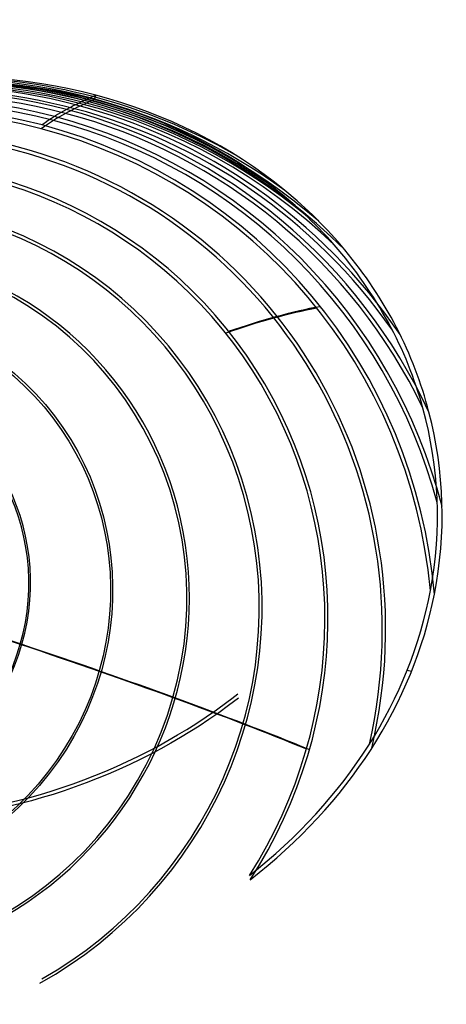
# Model space of a CAD drawing. Extents: x -334 to 592, y -3 to 481.
# Tile 26 of 37: x -154 to -50, y 241 to 481. Entities that reach past the tile are written whole.
import ezdxf

# ---------------------------------------------------------------- set-up
doc = ezdxf.new("R2010")
doc.units = 0
doc.header["$MEASUREMENT"] = 0
doc.layers.add('DEFAULT', color=178, linetype='CONTINUOUS')

msp = doc.modelspace()

# ---------------------------------------------------------------- linework, layer by layer
at = {"layer": 'DEFAULT'}
for p, q in [((-135.4016316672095, 462.5465848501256, -413.3561576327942), (-135.8345789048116, 461.4881692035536, -412.6614076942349)), ((-58.37763011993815, 321.9817217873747, -315.2373852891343), (-59.42794318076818, 322.2587631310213, -315.4698505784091))]:
    msp.add_line(p, q, dxfattribs=at)
at = {"layer": 'DEFAULT', "extrusion": (-0.036041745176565, 0.5586526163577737, 0.8286182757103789)}
msp.add_lwpolyline([(284.3863897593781, -471.3561916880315), (284.150957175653, -469.4521262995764), (283.9249784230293, -467.8030936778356), (283.4187012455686, -464.5478537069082), (282.8445260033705, -461.3584290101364), (282.2078864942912, -458.2452774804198), (281.603738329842, -455.5897111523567), (280.932309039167, -452.8933340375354), (280.1929644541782, -450.1660387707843), (279.3850704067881, -447.4177179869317), (278.5083858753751, -444.6581441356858), (277.5643762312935, -441.8965680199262), (276.5549668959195, -439.1420998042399), (275.4820832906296, -436.4038496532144), (274.3479829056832, -433.6905296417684), (273.1566674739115, -431.0101524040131), (271.9126787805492, -428.3707789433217), (270.6205586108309, -425.7804702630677), (269.2852835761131, -423.2470643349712), (267.9135243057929, -420.7775302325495), (266.5123636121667, -418.3786256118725), (265.0888843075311, -416.0571081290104), (263.809623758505, -414.061894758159), (262.466140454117, -412.0506498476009), (261.0608807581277, -410.0314705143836), (259.5962910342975, -408.0124538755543), (258.075082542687, -406.0015008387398), (256.5011321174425, -404.0056489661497), (254.878634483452, -402.0317003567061), (253.2117843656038, -400.0864571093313), (251.5049379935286, -398.1763358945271), (249.763615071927, -396.3067411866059), (247.9937555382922, -394.4829567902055), (246.2012993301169, -392.7102665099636), (244.3924662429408, -390.9936652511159), (242.5745512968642, -389.3370379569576), (240.7551072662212, -387.7440034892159), (238.9416869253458, -386.218180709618), (237.2462355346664, -384.8455661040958), (235.4907135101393, -383.4764199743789), (233.6796233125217, -382.1169773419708), (231.8174674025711, -380.7734732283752), (229.9089216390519, -379.4518973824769), (227.9594193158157, -378.1571681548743), (225.9745990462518, -376.8939134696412), (223.9600994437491, -375.6667612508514), (221.9215987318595, -374.4799665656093), (219.8654811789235, -373.3366020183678), (217.7984444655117, -372.2395218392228), (215.7271862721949, -371.1915802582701), (213.6585628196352, -370.195310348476), (211.6000262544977, -369.2520380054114), (209.5591681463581, -368.3628066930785), (207.5435800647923, -367.5286598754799), (205.5128904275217, -366.7319818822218), (203.4257955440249, -365.9574697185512), (201.2884888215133, -365.209635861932), (199.1071636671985, -364.4929927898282), (196.8881088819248, -363.8117528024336), (194.6380210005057, -363.1688451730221), (192.3637050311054, -362.5668578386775), (190.0719659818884, -362.008378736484), (187.7695344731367, -361.4956211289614), (185.4634523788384, -361.0294566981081), (183.1609915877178, -360.6104610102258), (180.869423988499, -360.2392096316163), (178.5960749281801, -359.9159264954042), (176.3484669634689, -359.6395383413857), (174.1341677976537, -359.4086749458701), (171.9607451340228, -359.2219660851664), (169.5960834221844, -359.0638412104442), (167.1804742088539, -358.9499661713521), (164.7218688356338, -358.8829709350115), (162.2282186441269, -358.8654854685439), (159.7074737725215, -358.8997692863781), (157.1675793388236, -358.9865365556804), (154.6164791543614, -359.1260992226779), (152.0621170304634, -359.3187692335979), (149.5122176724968, -359.5644801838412), (146.9743693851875, -359.8616295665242), (144.4563113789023, -360.208225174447), (141.9657828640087, -360.6022748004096), (139.5104572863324, -361.0413961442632), (137.0977669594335, -361.5217765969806), (134.7350893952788, -362.0392784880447), (132.4298021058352, -362.5897641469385), (129.7943305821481, -363.2753490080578), (127.1212764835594, -364.0321689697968), (124.4204291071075, -364.8602665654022), (121.7015777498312, -365.75968432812), (118.9743613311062, -366.7300266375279), (116.2478007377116, -367.7690971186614), (113.5307582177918, -368.8742371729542), (110.8320960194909, -370.0427882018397), (108.160253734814, -371.2717519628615), (105.5228992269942, -372.556416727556), (102.9277371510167, -373.8915536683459), (100.382472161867, -375.2719339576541), (97.89457496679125, -376.6919084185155), (95.47064852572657, -378.144268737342), (93.11709587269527, -379.6214473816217), (90.84032004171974, -381.1158768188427), (88.22282533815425, -382.9174716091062), (85.5974460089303, -384.8173375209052), (82.97534911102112, -386.8117075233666), (81.6690212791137, -387.8431543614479), (80.17903161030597, -389.0518000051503)], dxfattribs=at)
at = {"layer": 'DEFAULT', "extrusion": (-0.03604174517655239, 0.5586526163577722, 0.8286182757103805)}
msp.add_lwpolyline([(80.0647745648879, -387.7705043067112), (82.56727446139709, -385.7831104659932), (85.08162577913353, -383.8790820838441), (87.59809885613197, -382.0616325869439), (90.10696403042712, -380.3339754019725), (92.40400230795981, -378.8235990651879), (94.77858199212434, -377.3306302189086), (97.22424492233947, -375.8627149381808), (99.73453293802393, -374.4274992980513), (102.3027855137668, -373.0322663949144), (104.9214640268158, -371.6827242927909), (107.5827931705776, -370.3841565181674), (110.2789976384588, -369.1418465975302), (113.0023391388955, -367.960555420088), (115.7442986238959, -366.8433132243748), (118.495929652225, -365.7928075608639), (121.248285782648, -364.8117259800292), (123.9922600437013, -363.9022891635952), (126.718120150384, -363.0648991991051), (129.4159816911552, -362.2995157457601), (132.0759602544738, -361.606098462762), (134.4034873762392, -361.0490813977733), (136.7889864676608, -360.5253871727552), (139.2250090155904, -360.0391987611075), (141.7041065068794, -359.5946991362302), (144.2187748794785, -359.1957426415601), (146.7612657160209, -358.8447379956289), (149.3237639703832, -358.5436997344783), (151.898454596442, -358.2946423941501), (154.4776750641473, -358.0991865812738), (157.0536244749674, -357.9574007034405), (159.6182802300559, -357.8689709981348), (162.1636197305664, -357.8335837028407), (164.6816189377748, -357.8505186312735), (167.1642482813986, -357.9174942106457), (169.6034768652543, -358.0318545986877), (171.9912737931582, -358.1909439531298), (174.1862963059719, -358.3790035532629), (176.4226035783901, -358.6116798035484), (178.6925520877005, -358.8903591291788), (180.9884983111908, -359.2164279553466), (183.3028443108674, -359.5909725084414), (185.6281912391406, -360.0137679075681), (187.957194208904, -360.4842339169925), (190.2825083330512, -361.0017903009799), (192.5970212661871, -361.565557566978), (194.8939350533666, -362.1733004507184), (197.1663763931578, -362.8224050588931), (199.4074719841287, -363.5102574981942), (201.610458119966, -364.2338989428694), (203.7689830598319, -364.9890739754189), (205.8767914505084, -365.7712238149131), (207.9276279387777, -366.5757896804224), (209.9632018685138, -367.4182238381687), (212.0242806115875, -368.3163157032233), (214.1031958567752, -369.2690122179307), (216.1922792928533, -370.2752603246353), (218.2840035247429, -371.333721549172), (220.3714434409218, -372.4418375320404), (222.4478341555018, -373.5967253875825), (224.5064107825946, -374.7955022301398), (226.5407252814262, -376.0350646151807), (228.5450432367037, -377.3111142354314), (230.5136702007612, -378.618975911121), (232.4409117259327, -379.9539744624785), (234.3212809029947, -381.3111412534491), (236.150056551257, -382.6844249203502), (237.9226928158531, -384.0675261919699), (239.6346438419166, -385.4541457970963), (241.4654022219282, -386.9953165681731), (243.3022008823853, -388.6043799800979), (245.1374117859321, -390.2776806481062), (246.9634068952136, -392.0115631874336), (248.7728186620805, -393.8021034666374), (250.5593662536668, -395.6442561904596), (252.3170517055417, -397.5326842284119), (254.0398770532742, -399.4620504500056), (255.7222690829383, -401.4268961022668), (257.3598306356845, -403.4207400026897), (258.9483278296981, -405.436711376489), (260.4835267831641, -407.4679394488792), (261.9615149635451, -409.5073156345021), (263.3795583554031, -411.5468592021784), (264.7351908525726, -413.5783911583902), (266.0259463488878, -415.5937325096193), (267.4616519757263, -417.9378875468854), (268.8747484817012, -420.3601647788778), (270.2580860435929, -422.8537390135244), (271.604514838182, -425.4117850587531), (272.9073014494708, -428.02726443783), (274.161424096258, -430.6922619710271), (275.3623004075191, -433.3986374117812), (276.5053480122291, -436.1382505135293), (277.5865301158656, -438.9030104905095), (278.6035725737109, -441.6841210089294), (279.5545369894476, -444.4723835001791), (280.4374849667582, -447.2585993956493), (281.2509430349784, -450.0334283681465), (281.9951625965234, -452.7870041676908), (282.6707925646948, -455.5093393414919), (283.2784818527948, -458.19044643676), (283.8881237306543, -461.1749967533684), (284.4409815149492, -464.229519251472), (284.9322731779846, -467.3449516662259), (285.3572166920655, -470.5122317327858)], dxfattribs=at)
at = {"layer": 'DEFAULT', "extrusion": (-0.1754410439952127, 0.1511612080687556, 0.9728158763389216)}
msp.add_circle((-125.5615559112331, -424.5558937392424, -163.120578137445), 72.15683028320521, dxfattribs=at)
at = {"layer": 'DEFAULT', "extrusion": (-0.1754410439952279, 0.1511612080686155, 0.9728158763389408)}
msp.add_circle((-125.5615559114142, -424.5558937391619, -163.867684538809), 71.49212445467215, dxfattribs=at)
at = {"layer": 'DEFAULT', "extrusion": (-0.1754410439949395, 0.1511612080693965, 0.9728158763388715)}
msp.add_arc((-125.5615559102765, -424.5558937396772, -288.8815876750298), 145.5161273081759, 165.2808937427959, 245.4303918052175, dxfattribs=at)
at = {"layer": 'DEFAULT', "extrusion": (-0.1754410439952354, 0.1511612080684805, 0.9728158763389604)}
msp.add_arc((-125.5615559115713, -424.5558937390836, -289.1614822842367), 144.5560965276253, 166.0894436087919, 244.6218419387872, dxfattribs=at)
at = {"layer": 'DEFAULT', "extrusion": (-0.175441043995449, 0.1511612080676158, 0.9728158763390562)}
msp.add_arc((-125.5615559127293, -424.5558937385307, -297.521287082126), 147.9791708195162, 175.9165688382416, 234.7947167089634, dxfattribs=at)
at = {"layer": 'DEFAULT', "extrusion": (-0.1754410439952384, 0.1511612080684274, 0.9728158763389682)}
msp.add_arc((-125.5615559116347, -424.5558937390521, -297.791514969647), 147.0163731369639, 177.0353256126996, 233.6759599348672, dxfattribs=at)
at = {"layer": 'DEFAULT', "extrusion": (-0.1754410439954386, 0.15116120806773, 0.9728158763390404)}
msp.add_arc((-125.5615559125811, -424.5558937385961, -300.1974186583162), 148.7308230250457, 179.9057353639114, 230.8055501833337, dxfattribs=at)
at = {"layer": 'DEFAULT', "extrusion": (-0.03604174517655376, 0.5586526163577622, 0.8286182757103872)}
msp.add_arc((149.5326574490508, -511.4609216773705, -79.2314956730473), 118.2149930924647, 221.362206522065, 274.7346630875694, dxfattribs=at)
at = {"layer": 'DEFAULT', "extrusion": (-0.1754410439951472, 0.1511612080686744, 0.9728158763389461)}
msp.add_arc((-125.5615559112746, -424.5558937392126, -258.0288249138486), 135.4898973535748, 136.4636810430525, 274.2476045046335, dxfattribs=at)
at = {"layer": 'DEFAULT', "extrusion": (-0.1754410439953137, 0.1511612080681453, 0.9728158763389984)}
msp.add_arc((-125.5615559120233, -424.555893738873, -269.0915933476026), 139.3954041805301, 146.0805392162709, 264.6307463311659, dxfattribs=at)
at = {"layer": 'DEFAULT', "extrusion": (-0.1754410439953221, 0.151161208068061, 0.9728158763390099)}
msp.add_arc((-125.5615559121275, -424.5558937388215, -269.4103307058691), 138.4475609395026, 146.6264930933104, 264.0847924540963, dxfattribs=at)
at = {"layer": 'DEFAULT', "extrusion": (-0.175441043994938, 0.1511612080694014, 0.9728158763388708)}
msp.add_arc((-125.5615559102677, -424.5558937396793, -280.2703457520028), 142.9553653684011, 156.4115860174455, 254.2996995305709, dxfattribs=at)
at = {"layer": 'DEFAULT', "extrusion": (-0.1754410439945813, 0.1511612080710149, 0.9728158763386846)}
msp.add_arc((-125.5615559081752, -424.5558937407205, -300.4667485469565), 147.7677750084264, 181.2146939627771, 229.4965916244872, dxfattribs=at)
at = {"layer": 'DEFAULT', "extrusion": (-0.1754410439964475, 0.1511612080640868, 0.9728158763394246)}
msp.add_arc((-125.5615559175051, -424.5558937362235, -302.8756271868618), 149.4750409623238, 184.5510386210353, 226.1602469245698, dxfattribs=at)
at = {"layer": 'DEFAULT', "extrusion": (-0.0360417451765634, 0.5586526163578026, 0.8286182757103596)}
msp.add_arc((149.5972487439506, -511.3006626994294, -79.23149567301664), 117.0497339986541, 223.4208010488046, 272.6760685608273, dxfattribs=at)
at = {"layer": 'DEFAULT', "extrusion": (-0.1754410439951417, 0.151161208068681, 0.9728158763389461)}
msp.add_arc((-125.5615559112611, -424.5558937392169, -237.0334579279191), 126.6294960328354, 118.1721471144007, 292.5391384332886, dxfattribs=at)
at = {"layer": 'DEFAULT', "extrusion": (-0.1754410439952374, 0.1511612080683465, 0.9728158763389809)}
msp.add_arc((-125.5615559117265, -424.5558937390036, -258.3764666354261), 134.5522698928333, 136.9403366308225, 273.7709489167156, dxfattribs=at)
at = {"layer": 'DEFAULT', "extrusion": (-0.1754410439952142, 0.1511612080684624, 0.972815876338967)}
msp.add_arc((-125.5615559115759, -424.5558937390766, -280.5598792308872), 141.9981969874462, 157.0653861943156, 253.645899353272, dxfattribs=at)
at = {"layer": 'DEFAULT', "extrusion": (-0.1754410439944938, 0.151161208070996, 0.9728158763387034)}
msp.add_arc((-125.5615559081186, -424.5558937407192, -303.1440597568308), 148.5117401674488, 186.1816548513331, 224.5296306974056, dxfattribs=at)
at = {"layer": 'DEFAULT', "extrusion": (-0.1754410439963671, 0.1511612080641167, 0.9728158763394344)}
msp.add_arc((-125.5615559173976, -424.5558937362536, -305.65936086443), 150.2527604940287, 190.7145330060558, 219.9967525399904, dxfattribs=at)
at = {"layer": 'DEFAULT', "extrusion": (-0.175441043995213, 0.1511612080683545, 0.972815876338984)}
msp.add_arc((-125.5615559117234, -424.5558937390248, -305.4979787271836), 149.1699458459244, 191.8536923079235, 218.8575932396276, dxfattribs=at)
at = {"layer": 'DEFAULT', "extrusion": (-0.1754410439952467, 0.1511612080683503, 0.9728158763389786)}
msp.add_arc((-125.561555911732, -424.5558937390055, -237.4623193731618), 125.7261257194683, 118.589241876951, 292.1220436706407, dxfattribs=at)
at = {"layer": 'DEFAULT', "extrusion": (0.9455185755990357, -0.2493996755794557, 0.2092711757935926)}
msp.add_arc((-370.722226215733, -475.4650419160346, -329.8872552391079), 793.0117656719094, 9.766735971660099, 11.06493612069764, dxfattribs=at)
at = {"layer": 'DEFAULT', "extrusion": (0.9455185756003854, -0.2493996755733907, 0.2092711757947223)}
msp.add_arc((-575.1556118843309, -513.857623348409, -329.8872552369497), 1001.00000020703, 9.629204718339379, 9.947415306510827, dxfattribs=at)
at = {"layer": 'DEFAULT', "extrusion": (0.9455185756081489, -0.2493996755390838, 0.2092711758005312)}
msp.add_arc((-574.4393706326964, -518.0257943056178, -329.8872552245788), 999.9999999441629, 9.59131661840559, 9.871402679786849, dxfattribs=at)
at = {"layer": 'DEFAULT', "extrusion": (0.9455185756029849, -0.2493996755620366, 0.2092711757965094)}
msp.add_arc((-574.4393707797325, -518.0257943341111, -329.8872552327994), 1001.000000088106, 9.540404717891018, 9.871281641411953, dxfattribs=at)
at = {"layer": 'DEFAULT', "extrusion": (0.9455185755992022, -0.2493996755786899, 0.2092711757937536)}
msp.add_arc((36.81141680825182, -395.0218588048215, -329.8872552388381), 377.6159947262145, 10.95366592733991, 14.51398254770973, dxfattribs=at)
at = {"layer": 'DEFAULT', "extrusion": (0.9455185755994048, -0.2493996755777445, 0.2092711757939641)}
msp.add_arc((-370.7222262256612, -475.4650419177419, -329.8872552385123), 792.0117656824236, 9.766621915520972, 11.06500639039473, dxfattribs=at)
at = {"layer": 'DEFAULT', "extrusion": (0.9455185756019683, -0.2493996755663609, 0.2092711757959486)}
msp.add_arc((-575.1556118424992, -513.8576233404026, -329.8872552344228), 1000.000000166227, 9.629083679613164, 9.947505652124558, dxfattribs=at)
at = {"layer": 'DEFAULT', "extrusion": (0.9455185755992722, -0.2493996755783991, 0.2092711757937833)}
msp.add_arc((36.81141680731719, -395.0218588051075, -329.8872552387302), 376.615994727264, 10.95351825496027, 14.51396019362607, dxfattribs=at)
at = {"layer": 'DEFAULT', "extrusion": (-0.1754410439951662, 0.1511612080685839, 0.9728158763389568)}
msp.add_arc((-125.5615559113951, -424.5558937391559, -216.9010237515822), 115.9525470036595, 97.99395330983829, 295.3556427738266, dxfattribs=at)
at = {"layer": 'DEFAULT', "extrusion": (-0.175441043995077, 0.1511612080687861, 0.9728158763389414)}
msp.add_arc((-125.5615559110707, -424.5558937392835, -217.4077725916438), 115.0904531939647, 98.39529028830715, 295.3556427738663, dxfattribs=at)
at = {"layer": 'DEFAULT', "extrusion": (-0.03604174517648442, 0.5586526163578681, 0.8286182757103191)}
msp.add_arc((154.7958657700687, -505.7527976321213, -79.23149567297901), 124.6397875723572, 212.4841894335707, 223.6305484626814, dxfattribs=at)
at = {"layer": 'DEFAULT', "extrusion": (-0.03604174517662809, 0.5586526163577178, 0.828618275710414)}
msp.add_arc((155.4252571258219, -505.4861098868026, -79.23149567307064), 126.58730065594, 211.1723581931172, 221.6294553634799, dxfattribs=at)
at = {"layer": 'DEFAULT', "extrusion": (-0.1754410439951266, 0.1511612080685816, 0.9728158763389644)}
msp.add_arc((-125.5615559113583, -424.55589373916, -197.3492047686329), 103.0931541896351, 69.28653161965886, 295.3556427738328, dxfattribs=at)
at = {"layer": 'DEFAULT', "extrusion": (-0.1754410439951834, 0.1511612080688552, 0.9728158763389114)}
msp.add_arc((-125.561555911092, -424.5558937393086, -197.9404450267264), 102.2866587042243, 69.78331643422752, 295.3556427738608, dxfattribs=at)
at = {"layer": 'DEFAULT', "extrusion": (-0.03604174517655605, 0.5586526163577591, 0.8286182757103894)}
msp.add_arc((163.5571842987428, -500.4803180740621, -79.23149567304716), 134.8622279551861, 189.6140633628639, 212.374634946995, dxfattribs=at)
at = {"layer": 'DEFAULT', "extrusion": (-0.03604174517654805, 0.5586526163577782, 0.8286182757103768)}
msp.add_arc((164.1610020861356, -500.4833802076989, -79.23149567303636), 136.6514244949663, 188.9431223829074, 211.0711679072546, dxfattribs=at)
at = {"layer": 'DEFAULT', "extrusion": (-0.1754410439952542, 0.1511612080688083, 0.9728158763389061)}
msp.add_arc((-125.561555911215, -424.555893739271, -179.869696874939), 87.57740797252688, 295.3556427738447, 205.3556427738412, dxfattribs=at)
at = {"layer": 'DEFAULT', "extrusion": (-0.1754410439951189, 0.1511612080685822, 0.9728158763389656)}
msp.add_arc((-125.5615559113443, -424.5558937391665, -179.2000135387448), 88.32005475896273, 295.3556427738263, 205.3556427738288, dxfattribs=at)
at = {"layer": 'DEFAULT', "extrusion": (-0.6084307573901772, 0.7601950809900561, -0.2278496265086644)}
msp.add_arc((44.12908319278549, -350.0264442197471, 440.1630535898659), 257.2237211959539, 147.0955416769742, 157.2116557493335, dxfattribs=at)
at = {"layer": 'DEFAULT', "extrusion": (-0.606621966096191, 0.761668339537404, -0.2277523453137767)}
msp.add_arc((44.96495447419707, -350.0947371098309, 440.2730955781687), 258.2237211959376, 147.0643506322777, 157.1804192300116, dxfattribs=at)
at = {"layer": 'DEFAULT', "extrusion": (-0.1754410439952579, 0.1511612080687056, 0.9728158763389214)}
msp.add_arc((-125.5615559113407, -424.55589373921, -148.8897735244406), 54.34441134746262, 295.3556427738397, 205.3556427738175, dxfattribs=at)
at = {"layer": 'DEFAULT', "extrusion": (-0.1754410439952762, 0.1511612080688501, 0.9728158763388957)}
msp.add_arc((-125.5615559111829, -424.5558937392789, -149.7052873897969), 53.76566819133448, 295.3556427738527, 205.3556427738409, dxfattribs=at)
at = {"layer": 'DEFAULT', "extrusion": (-0.03604174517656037, 0.5586526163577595, 0.8286182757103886)}
msp.add_arc((171.1837726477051, -498.842330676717, -79.23149567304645), 142.6556711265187, 168.0654168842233, 189.7511259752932, dxfattribs=at)
at = {"layer": 'DEFAULT', "extrusion": (-0.0360417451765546, 0.5586526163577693, 0.8286182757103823)}
msp.add_arc((171.4247985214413, -499.0099164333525, -79.23149567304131), 144.0563414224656, 167.623480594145, 189.0729284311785, dxfattribs=at)
at = {"layer": 'DEFAULT', "extrusion": (-0.03604174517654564, 0.5586526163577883, 0.8286182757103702)}
msp.add_arc((170.5230666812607, -498.5349423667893, -79.23149567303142), 141.9457753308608, 129.52899631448, 168.1316605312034, dxfattribs=at)
at = {"layer": 'DEFAULT', "extrusion": (-0.03604174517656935, 0.5586526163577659, 0.8286182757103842)}
msp.add_arc((170.4958698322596, -498.6346588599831, -79.23149567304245), 143.0686679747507, 129.2038784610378, 167.6905344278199, dxfattribs=at)
at = {"layer": 'DEFAULT', "extrusion": (0.2742536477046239, 0.9565302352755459, -0.09917079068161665)}
msp.add_arc((337.5626108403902, -437.0444309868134, 295.2758203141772), 252.8467399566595, 109.0618642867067, 113.0752366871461, dxfattribs=at)
at = {"layer": 'DEFAULT', "extrusion": (0.2742536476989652, 0.9565302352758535, -0.09917079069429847)}
msp.add_arc((337.562610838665, -437.0444309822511, 295.2758203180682), 253.8467399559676, 109.061864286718, 113.0758135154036, dxfattribs=at)
at = {"layer": 'DEFAULT', "extrusion": (0.2742536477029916, 0.9565302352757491, -0.09917079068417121)}
msp.add_arc((321.2878263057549, -396.1192495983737, 295.2758203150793), 208.8199395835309, 113.3681487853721, 125.825167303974, dxfattribs=at)
at = {"layer": 'DEFAULT', "extrusion": (0.27425364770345, 0.9565302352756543, -0.09917079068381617)}
msp.add_arc((321.2878263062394, -396.1192495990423, 295.2758203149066), 209.8199395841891, 113.3674506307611, 125.8251282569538, dxfattribs=at)
at = {"layer": 'DEFAULT', "extrusion": (0.2742536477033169, 0.9565302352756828, -0.0991707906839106)}
msp.add_arc((333.5198224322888, -413.1759103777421, 295.2758203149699), 229.8091625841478, 125.8087833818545, 137.4322856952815, dxfattribs=at)
at = {"layer": 'DEFAULT', "extrusion": (0.2742536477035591, 0.9565302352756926, -0.09917079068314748)}
msp.add_arc((333.5198224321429, -413.1759103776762, 295.2758203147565), 230.8091625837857, 125.8088188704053, 137.4321982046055, dxfattribs=at)

doc.saveas('drawing.dxf')
